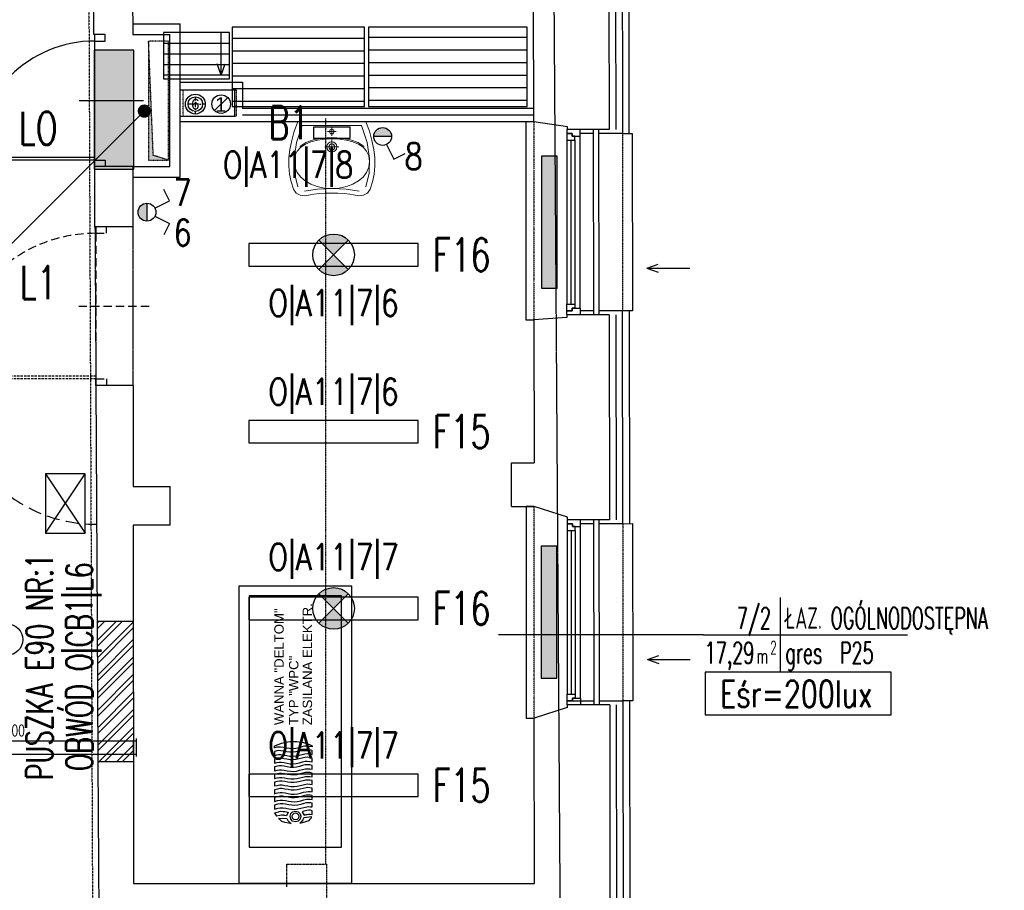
# Model space of a CAD drawing. Header units: inches. Extents: x -281236 to -70395, y 38777 to 102341.
# Tile 158 of 244: x -142046 to -141302, y 59309 to 59968. Entities that reach past the tile are written whole.
import ezdxf
from ezdxf.enums import TextEntityAlignment as Align

# ---------------------------------------------------------------- set-up
doc = ezdxf.new("R2010")
doc.units = ezdxf.units.IN
doc.header["$MEASUREMENT"] = 0
for name, pattern in [('00-inst$0$DASHDOT', [1, 0.5, -0.25, 0, -0.25]), ('CENTER', [2, 1.25, -0.25, 0.25, -0.25]), ('DASHDOT', [1, 0.5, -0.25, 0, -0.25]), ('DASHED', [0.75, 0.5, -0.25]), ('DASHED2', [0.375, 0.25, -0.125]), ('DIVIDE', [31.75, 12.7, -6.35, 0, -6.35, 0, -6.35])]:
    doc.linetypes.add(name, pattern=pattern)
doc.layers.get('0').update_dxf_attribs({"color": 101})
for name, color, linetype in [('Drz---drzwi', 5, 'Continuous'), ('E-90', 6, 'Continuous'), ('E-OPIS-POM', 6, 'Continuous'), ('E35', 6, 'Continuous'), ('E50', 3, 'Continuous'), ('Ele-balustrada', 64, 'Continuous'), ('Ins-kan', 54, 'Continuous'), ('Ins-went', 141, 'Continuous'), ('Ins-went-opis', 141, 'Continuous'), ('Mw-wc-rury', 160, 'DASHDOT'), ('Okn---okna', 5, 'Continuous'), ('Os-osie glowne', 8, 'CENTER'), ('piony_K_nr', 240, 'Continuous'), ('Sc-cegla pelna', 32, 'Continuous'), ('Sc-cegla pelna-hatch', 8, 'Continuous'), ('Sc-gazobeton', 45, 'Continuous'), ('Sc-gk', 120, 'Continuous'), ('Sc-gk-hatch', 8, 'Continuous'), ('Sc-izolacja term-obrys', 132, 'Continuous'), ('Sc-izolacja term-styropian', 151, 'STYROPIAN-KA'), ('Sc-metal', 141, 'Continuous'), ('Sc-nad', 5, 'DASHED2'), ('Sc-nadproza kon', 5, 'DASHED2'), ('Sc-silikat', 61, 'Continuous'), ('Sch-opis', 51, 'Continuous'), ('Suf-widok', 8, 'Continuous'), ('W-idok', 9, 'Continuous'), ('W-otwor-strop', 126, 'Continuous'), ('Wyp-grzejniki', 56, 'Continuous'), ('Wyp-meble', 155, 'Continuous'), ('Wyp-sanitar', 131, 'Continuous')]:
    doc.layers.add(name, color=color, linetype=linetype)
doc.styles.add('KA wymiar', font='romans.shx', dxfattribs={"width": 0.6})
doc.styles.add('ROMANS', font='romans', dxfattribs={"width": 0.85})
doc.styles.add('tab-bud$0$ROMANS', font='romans', dxfattribs={"width": 0.7})
doc.styles.add('TYTUL2', font='ARIAL.TTF')
doc.linetypes.add('BATTING', pattern='A,0.0001,-0.1,[134,ltypeshp.shx,S=0.1,R=0,X=-0.1,Y=0],-0.2,[134,ltypeshp.shx,S=0.1,R=180,X=0.1,Y=0],-0.1', length=0.4001)
doc.linetypes.add('STYROPIAN-KA', pattern='A,0.0001,-0.1,[135,ltypeshp.shx,S=0.1,R=0,X=-0.1,Y=0],0,[135,ltypeshp.shx,S=0.1,R=180,X=0.1,Y=0],-0.1', length=0.2001)

# ---------------------------------------------------------------- blocks, each defined once
blk = doc.blocks.new('_REHABILITACJA_STOLLIK1')
at = {"ltscale": 0.5}
h = blk.add_hatch(dxfattribs=at)
h.set_pattern_fill('LINE', color=256, scale=3, style=0)
h.set_pattern_definition([(0, (408087.254, 65975.66), (0, 9.525), [])])
h.paths.add_polyline_path([(0, -60), (120, -60), (120, 0), (0, 0)])
blk.add_lwpolyline([(0, -60), (120, -60), (120, 0), (0, 0)], close=True, dxfattribs=at)
blk = doc.blocks.new('pow')
for p, q in [((0, 0.523), (0, -0.523)), ((-1.075, 0), (1.78, 0))]:
    blk.add_line(p, q)
at = {"style": 'KA wymiar', "width": 0.6}
for s, height, p in [('2', 0.18, (-0.139, -0.27)), ('m', 0.21, (-0.333, -0.401))]:
    blk.add_text(s, height=height, dxfattribs=at).set_placement(p)
for tag, p in [('01', (-0.131, 0.084)), ('000.00', (-0.364, -0.401))]:
    blk.add_attdef(tag, text='', height=0.3, dxfattribs=at).set_placement(p, align=Align.RIGHT)
for tag, p in [('POMIESZCZENIE', (0.071, 0.084)), ('POSADZKA', (0.071, -0.401))]:
    blk.add_attdef(tag, p, '', height=0.3, dxfattribs=at)
blk = doc.blocks.new('SKJGDFH')
for points in [[(-225, 0), (0, 0), (0, -85), (-225, -85)], [(-197.5, -7.5), (-197.5, -77.5), (-7.5, -77.5), (-7.5, -7.5)], [(-173.91, -35.75), (-173.74, -34.88), (-173.61, -34.1), (-173.53, -33.53), (-173.45, -32.14), (-173.6, -30.67), (-174.16, -28.57), (-171.68, -26.92), (-170.85, -29.73), (-170.48, -31.39), (-170.54, -33.4), (-170.71, -34.52), (-170.93, -35.71), (-171.18, -36.96)], [(-169.02, -42.16), (-168.74, -44.45), (-168.21, -46.76), (-167.61, -49.01), (-167.11, -51.12), (-166.96, -52.61), (-167.01, -53.94), (-167.24, -55.31), (-164.32, -55.31), (-164.11, -53.84), (-164.05, -52.44), (-164.19, -51.06), (-164.68, -48.95), (-165.28, -46.69), (-165.79, -44.36), (-166.03, -42.04), (-165.94, -39.73), (-165.59, -37.38), (-165.16, -35.08), (-164.82, -32.95), (-164.85, -31.01), (-165.22, -29.06), (-165.84, -26.86), (-165.84, -26.85), (-165.86, -26.84), (-165.9, -26.79), (-168.89, -26.79), (-168.89, -26.84), (-168.89, -26.85), (-168.89, -26.86), (-168.16, -29.19), (-167.78, -31.04), (-167.81, -33.08), (-168.12, -35.2), (-168.56, -37.48), (-168.92, -39.83)], [(-163.3, -41.97), (-163.02, -44.26), (-162.49, -46.57), (-161.89, -48.82), (-161.39, -50.93), (-161.26, -52.3), (-161.34, -53.77), (-161.59, -55.31), (-158.66, -55.31), (-158.41, -53.7), (-158.32, -52.2), (-158.41, -50.8), (-158.9, -48.7), (-159.51, -46.44), (-160.04, -44.13), (-160.31, -41.85), (-160.22, -39.52), (-159.88, -37.16), (-159.45, -34.88), (-159.11, -32.76), (-159.11, -30.98), (-159.44, -29.06), (-160, -26.98), (-160.01, -26.92), (-160.04, -26.86), (-160.06, -26.79), (-163.05, -26.79), (-163.05, -26.85), (-163.05, -26.9), (-163.05, -26.92), (-162.43, -29.03), (-162.05, -30.97), (-162.03, -32.83), (-162.37, -34.98), (-162.81, -37.28), (-163.17, -39.64)], [(-157.52, -41.72), (-157.24, -44.04), (-156.72, -46.37), (-156.14, -48.63), (-155.68, -50.74), (-155.54, -52.11), (-155.62, -53.65), (-155.87, -55.31), (-152.95, -55.31), (-152.68, -53.58), (-152.58, -52), (-152.69, -50.61), (-153.19, -48.51), (-153.79, -46.25), (-154.32, -43.94), (-154.6, -41.66), (-154.47, -39.32), (-154.11, -36.96), (-153.67, -34.66), (-153.33, -32.51), (-153.36, -30.88), (-153.66, -29.06), (-154.15, -27.05), (-154.2, -26.98), (-154.22, -26.9), (-154.22, -26.79), (-157.2, -26.79), (-157.2, -26.86), (-157.18, -26.92), (-157.14, -26.98), (-156.63, -29.06), (-156.32, -30.95), (-156.31, -32.64), (-156.65, -34.76), (-157.08, -37.06), (-157.43, -39.42)], [(-151.8, -41.53), (-151.52, -43.85), (-150.99, -46.17), (-150.39, -48.41), (-149.9, -50.48), (-149.78, -51.92), (-149.91, -53.54), (-150.22, -55.31), (-147.23, -55.31), (-146.97, -53.49), (-146.86, -51.86), (-146.98, -50.42), (-147.47, -48.31), (-148.07, -46.05), (-148.58, -43.72), (-148.82, -41.4), (-148.73, -39.1), (-148.38, -36.74), (-147.95, -34.44), (-147.61, -32.32), (-147.6, -30.69), (-147.88, -28.87), (-148.37, -26.86), (-148.38, -26.85), (-148.39, -26.84), (-148.44, -26.79), (-151.36, -26.79), (-151.36, -26.84), (-151.36, -26.85), (-151.36, -26.86), (-150.87, -28.88), (-150.58, -30.8), (-150.6, -32.45), (-150.91, -34.56), (-151.34, -36.84), (-151.71, -39.2)], [(-146.02, -41.34), (-145.78, -43.62), (-145.27, -45.93), (-144.68, -48.19), (-144.18, -50.29), (-144.07, -51.76), (-144.19, -53.46), (-144.5, -55.31), (-141.58, -55.31), (-141.25, -53.43), (-141.1, -51.71), (-141.2, -50.17), (-141.69, -48.1), (-142.29, -45.86), (-142.82, -43.53), (-143.1, -41.21), (-143.01, -38.88), (-142.67, -36.53), (-142.24, -34.24), (-141.9, -32.13), (-141.88, -30.57), (-142.15, -28.84), (-142.6, -26.98), (-142.6, -26.92), (-142.6, -26.86), (-142.6, -26.79), (-145.64, -26.79), (-145.64, -26.85), (-145.62, -26.9), (-145.58, -26.92), (-145.13, -28.84), (-144.85, -30.63), (-144.82, -32.26), (-145.16, -34.37), (-145.59, -36.65), (-145.93, -39.01)], [(-140.31, -41.08), (-140.03, -43.4), (-139.51, -45.74), (-138.92, -48), (-138.47, -50.1), (-138.31, -51.66), (-138.42, -53.41), (-138.72, -55.31), (-135.74, -55.31), (-135.47, -53.36), (-135.36, -51.58), (-135.48, -49.98), (-135.98, -47.87), (-136.58, -45.62), (-137.11, -43.3), (-137.39, -41.02), (-137.26, -38.69), (-136.89, -36.34), (-136.46, -34.05), (-136.12, -31.94), (-136.13, -30.42), (-136.38, -28.78), (-136.82, -27.05), (-136.82, -26.98), (-136.83, -26.9), (-136.88, -26.79), (-139.86, -26.79), (-139.82, -26.86), (-139.8, -26.92), (-139.8, -26.98), (-139.35, -28.81), (-139.09, -30.47), (-139.1, -32), (-139.44, -34.13), (-139.87, -36.42), (-140.22, -38.78)], [(-134.59, -40.89), (-134.31, -43.21), (-133.78, -45.55), (-133.18, -47.81), (-132.69, -49.91), (-132.59, -51.54), (-132.76, -53.35), (-133.13, -55.31), (-130.21, -55.31), (-129.83, -53.31), (-129.64, -51.49), (-129.77, -49.78), (-130.26, -47.68), (-130.85, -45.42), (-131.36, -43.09), (-131.61, -40.77), (-131.52, -38.47), (-131.17, -36.13), (-130.74, -33.84), (-130.4, -31.68), (-130.37, -30.18), (-130.6, -28.59), (-131.04, -26.92), (-131.04, -26.87), (-131.04, -26.84), (-131.04, -26.79), (-134.08, -26.79), (-134.08, -26.84), (-134.08, -26.85), (-134.08, -26.86), (-133.61, -28.62), (-133.36, -30.26), (-133.39, -31.81), (-133.7, -33.94), (-134.13, -36.23), (-134.49, -38.59)], [(-128.81, -40.7), (-128.57, -42.99), (-128.06, -45.3), (-127.46, -47.55), (-126.97, -49.66), (-126.85, -51.41), (-127.03, -53.27), (-127.42, -55.31), (-124.49, -55.31), (-124.11, -53.26), (-123.92, -51.39), (-124.05, -49.59), (-124.51, -47.49), (-125.09, -45.23), (-125.61, -42.9), (-125.89, -40.58), (-125.79, -38.27), (-125.43, -35.92), (-125, -33.62), (-124.68, -31.49), (-124.64, -30), (-124.84, -28.52), (-125.26, -26.98), (-125.26, -26.92), (-125.26, -26.86), (-125.26, -26.79), (-128.24, -26.79), (-128.24, -26.85), (-128.24, -26.9), (-128.24, -26.92), (-127.82, -28.56), (-127.6, -30.11), (-127.61, -31.62), (-127.95, -33.74), (-128.38, -36.02), (-128.72, -38.37)], [(-121.19, -26.79), (-121.13, -26.9), (-121.08, -26.98), (-121.06, -27.05), (-120.31, -28.68), (-119.64, -30.31), (-119.07, -31.95), (-118.6, -33.59), (-118.22, -35.24), (-117.94, -36.89), (-117.75, -38.54), (-117.65, -40.2), (-117.64, -41.87), (-117.73, -43.54), (-117.91, -45.21), (-118.18, -46.88), (-118.54, -48.56), (-118.99, -50.25), (-119.53, -51.93), (-120.16, -53.62), (-120.87, -55.31), (-121.83, -55.31), (-121.38, -53.22), (-121.17, -51.31), (-121.32, -49.47), (-121.81, -47.36), (-122.41, -45.11), (-122.92, -42.8), (-123.16, -40.51), (-123.07, -38.18), (-122.72, -35.82), (-122.29, -33.52), (-121.95, -31.37), (-121.93, -29.96), (-122.1, -28.53), (-122.46, -27.05), (-122.48, -26.98), (-122.51, -26.9), (-122.53, -26.79)], [(-179.69, -39.43), (-179.46, -37.27), (-178.88, -34.78), (-178.1, -32.19), (-177.3, -31.36), (-176.44, -30.65), (-175.69, -30.03), (-175.94, -36.07), (-177.39, -36.88), (-178.62, -38.02)], [(-170.31, -42.54), (-170.87, -44.66), (-172.3, -46.11), (-174.25, -46.65), (-176.45, -46.1), (-177.96, -44.63), (-178.51, -42.5), (-177.94, -40.44), (-176.42, -39.01), (-174.21, -38.48), (-172.27, -39.03), (-170.85, -40.47)], [(-176.93, -42.56), (-176.58, -41.31), (-175.67, -40.39), (-174.43, -40.03), (-173.06, -40.4), (-172.11, -41.33), (-171.76, -42.59), (-172.12, -43.93), (-173.08, -44.89), (-174.45, -45.25), (-175.69, -44.88), (-176.59, -43.91)], [(-179.43, -45.91), (-179.06, -48.02), (-178.3, -50.47), (-177.34, -52.96), (-176.49, -53.76), (-175.6, -54.41), (-174.8, -54.99), (-175.49, -48.96), (-176.98, -48.25), (-178.28, -47.21)], [(-173.4, -49.15), (-173.17, -50.01), (-172.99, -50.77), (-172.89, -51.37), (-172.71, -52.53), (-172.71, -53.73), (-172.95, -55.31), (-170.03, -55.31), (-169.76, -53.95), (-169.71, -52.78), (-169.91, -51.25), (-170.14, -50.14), (-170.44, -48.98), (-170.79, -47.75)]]:
    blk.add_lwpolyline(points, close=True)
blk = doc.blocks.new('_0630_UMYWALKA_NIEPEŁNOSPRAWNY')
at = {"lineweight": 0}
for points in [[(0, -54.01), (4.6, -54.04), (9.42, -54.29), (13.64, -54.72), (16.46, -55.28), (20.4, -56.01), (23.99, -55.58), (26.93, -53.97), (28.88, -51.12), (30.72, -45.51), (31.92, -39.69), (32.47, -33.64), (32.39, -27.38), (31.68, -20.89), (30.35, -14.17), (28.39, -7.2), (25.81, 0), (0, 0), (-25.81, 0), (-28.39, -7.2), (-30.35, -14.17), (-31.68, -20.89), (-32.39, -27.38), (-32.47, -33.64), (-31.92, -39.69), (-30.72, -45.51), (-28.88, -51.12), (-26.93, -53.97), (-23.99, -55.58), (-20.4, -56.01), (-16.46, -55.28), (-13.64, -54.72), (-9.42, -54.29), (-4.6, -54.04), (0, -54.01)], [(0, -5.72), (0.68, -5.86), (1.24, -6.24), (1.61, -6.8), (1.75, -7.48), (1.61, -8.16), (1.24, -8.71), (0.68, -9.09), (0, -9.23), (-0.68, -9.09), (-1.24, -8.71), (-1.61, -8.16), (-1.75, -7.48), (-1.61, -6.8), (-1.24, -6.24), (-0.68, -5.86), (0, -5.72)], [(0, -15.26), (1.46, -15.56), (2.65, -16.36), (3.46, -17.56), (3.75, -19.01), (3.46, -20.47), (2.65, -21.66), (1.46, -22.47), (0, -22.76), (-1.46, -22.47), (-2.65, -21.66), (-3.46, -20.47), (-3.75, -19.01), (-3.46, -17.56), (-2.65, -16.36), (-1.46, -15.56), (0, -15.26)], [(0, -16.71), (0.89, -16.89), (1.63, -17.39), (2.12, -18.12), (2.3, -19.01), (2.12, -19.91), (1.63, -20.64), (0.89, -21.13), (0, -21.31), (-0.89, -21.13), (-1.63, -20.64), (-2.12, -19.91), (-2.3, -19.01), (-2.12, -18.12), (-1.63, -17.39), (-0.89, -16.89), (0, -16.71)]]:
    blk.add_lwpolyline(points, close=True, dxfattribs=at)
for points in [[(25.67, -49.28), (28.14, -38.98), (28.45, -27.74), (26.59, -15.65), (22.51, -2.8), (0, -2.8), (-22.51, -2.8), (-26.59, -15.65), (-28.45, -27.74), (-28.14, -38.98), (-25.67, -49.28)], [(0, -10.73), (0, -4.22)], [(-28.45, -30.14), (-27.86, -25.83), (-26.17, -22.22), (-23.51, -19.26), (-20, -16.92), (-15.76, -15.17), (-10.92, -13.96), (-5.6, -13.26), (0.07, -13.04), (5.74, -13.26), (11.05, -13.96), (15.89, -15.17), (20.13, -16.92), (23.64, -19.26), (26.3, -22.22), (27.99, -25.83), (28.58, -30.14)], [(-24.26, -18.74), (-19.75, -15.71), (-14.01, -13.63), (-7.31, -12.42), (0.07, -12.04), (7.44, -12.42), (14.14, -13.63), (19.88, -15.71), (24.39, -18.74)], [(-3.25, -7.48), (3.25, -7.48)], [(0, -24.26), (0, -13.76)], [(5.34, -19.01), (-5.34, -19.01)], [(-28.45, -30.14), (-27.86, -34.42), (-26.18, -38.33), (-23.53, -41.81), (-20.04, -44.79), (-15.81, -47.22), (-10.99, -49.04), (-5.68, -50.17), (-0.02, -50.56), (5.66, -50.17), (10.98, -49.04), (15.83, -47.22), (20.09, -44.79), (23.61, -41.81), (26.29, -38.33), (27.99, -34.42), (28.58, -30.14)], [(20.64, -52.51), (15.94, -51.63), (10.86, -51.08), (5.51, -50.74), (0.02, -50.52), (-5.48, -50.74), (-10.83, -51.08), (-15.91, -51.63), (-20.61, -52.51)]]:
    blk.add_lwpolyline(points, dxfattribs=at)
at = {"lineweight": 0, "const_width": 0.282}
for points in [[(-0.13, -20.35), (-0.13, -20.35)], [(-0.07, -21.39), (-0.07, -21.39)]]:
    blk.add_lwpolyline(points, dxfattribs=at)
blk = doc.blocks.new('_DRZWI_W120')
at = {"ltscale": 25}
for p, q in [((44517.38, 20745.07), (44517.38, 20635.07)), ((44504.38, 20690.07), (44558.38, 20690.07))]:
    blk.add_line(p, q, dxfattribs=at)
at = {"ltscale": 7}
for p, q in [((44517.38, 20635.07), (44407.38, 20635.07)), ((44517.38, 20637.07), (44407.4, 20637.07))]:
    blk.add_line(p, q, dxfattribs=at)
at = {"ltscale": 25}
for points in [[(44525.38, 20750.07), (44517.38, 20750.07), (44517.38, 20745.07), (44525.38, 20745.07)], [(44525.38, 20630.07), (44517.38, 20630.07), (44517.38, 20635.07), (44525.38, 20635.07)]]:
    blk.add_lwpolyline(points, close=True, dxfattribs=at)
blk.add_arc((44517.38, 20635.07), 110, 90, 180, dxfattribs=at)
at = {"linetype": 'DASHED', "ltscale": 20}
blk.add_arc((44517.38, 20635.07), 110, 180, 270, dxfattribs=at)
blk = doc.blocks.new('ramiak140')
at = {"layer": 'Okn---okna'}
for p, q in [((-10, 135), (-10, 5)), ((-6, 8), (-6, 132)), ((-3, 8), (-3, 132)), ((0, 8), (0, 132))]:
    blk.add_line(p, q, dxfattribs=at)
for points in [[(-10, 135), (-10, 140), (0, 140), (0, 137), (-4, 137), (-4, 135)], [(-6, 132), (-6, 135), (-4, 135), (-4, 137), (0, 137), (0, 135), (0, 132)], [(-6, 8), (-6, 5), (-4, 5), (-4, 3), (0, 3), (0, 5), (0, 8)], [(-10, 5), (-10, 0), (0, 0), (0, 3), (-4, 3), (-4, 5)]]:
    blk.add_lwpolyline(points, close=True, dxfattribs=at)
blk = doc.blocks.new('0630_STRZAŁKA')
at = {"ltscale": 0.5}
for points in [[(0, 0), (-3.03, -8.56)], [(0, 0), (0, -32.43)], [(0, 0), (3.03, -8.56)]]:
    blk.add_lwpolyline(points, dxfattribs=at)
blk = doc.blocks.new('_gslkflhklgj')
at = {"linetype": '00-inst$0$DASHDOT', "ltscale": 5}
for p, q in [((0, -7.5), (0, 7.5)), ((7.5, 0), (-7.5, 0))]:
    blk.add_line(p, q, dxfattribs=at)
for radius in [7.5, 5.5]:
    blk.add_circle((0, 0), radius)
blk = doc.blocks.new('rura went')
at = {"layer": 'Ins-went'}
blk.add_circle((75787.84, -38957.33), 7, dxfattribs=at)
at = {"layer": 'Sc-metal'}
blk.add_line((75792.79, -38952.38), (75782.89, -38962.28), dxfattribs=at)
blk = doc.blocks.new('grzejnik_100')
at = {"layer": 'Wyp-grzejniki'}
h = blk.add_hatch(dxfattribs=at)
h.set_pattern_fill('DOTS', color=256, scale=0.5, style=0)
h.set_pattern_definition([(0, (-77492.90915, 37823.9399), (0.396875, 0.79375), [0, -0.79375])])
h.paths.add_polyline_path([(0, -100), (12, -100), (12, 0), (0, 0)])
blk.add_lwpolyline([(12, 0), (0, 0), (0, -100), (12, -100)], close=True, dxfattribs=at)
blk = doc.blocks.new('_0630_DRZWI_90')
at = {"ltscale": 7}
for p, q in [((5, 8), (5, 98)), ((6.8, 8), (6.8, 97.98))]:
    blk.add_line(p, q, dxfattribs=at)
at = {"ltscale": 25}
for p, q in [((50, 19.7), (50, -28.9)), ((5, 8), (0, 8)), ((0, 8), (5, 8)), ((0, 0), (0, 8)), ((95, 8), (5, 8)), ((5, 8), (5, 0)), ((95, 8), (95, 0)), ((100, 8), (95, 8)), ((100, 0), (100, 8)), ((5, 0), (0, 0)), ((5, 0), (0, 0)), ((95, 0), (100, 0)), ((95, 0), (100, 0))]:
    blk.add_line(p, q, dxfattribs=at)
at = {"ltscale": 7}
blk.add_arc((5, 8), 90, 0, 90, dxfattribs=at)

msp = doc.modelspace()

# ---------------------------------------------------------------- hatches: boundary and pattern name
at = {"layer": 'E35'}
for points in [[(-141765.09, 59879.34, 1), (-141778.59, 59879.34)], [(-141949.98, 59828.8, 0.414214), (-141956.73, 59822.05, 0.414214), (-141949.98, 59815.3)]]:
    msp.add_hatch(color=256, dxfattribs=at).paths.add_polyline_path(points)
h = msp.add_hatch(color=256, dxfattribs=at)
edge = h.paths.add_edge_path()
edge.add_line((-141808.93, 59789.8), (-141820.07, 59800.94))
edge.add_ellipse((-141808.93, 59789.8), major_axis=(11.14, -11.14), ratio=1, start_angle=90, end_angle=180, ccw=False)
edge.add_line((-141797.79, 59800.94), (-141808.93, 59789.8))
edge = h.paths.add_edge_path()
edge.add_line((-141820.07, 59778.67), (-141808.93, 59789.8))
edge.add_line((-141808.93, 59789.8), (-141797.79, 59778.67))
edge.add_ellipse((-141808.93, 59789.8), major_axis=(11.14, -11.14), ratio=1, start_angle=-90, end_angle=0, ccw=False)
h = msp.add_hatch(color=256, dxfattribs=at)
edge = h.paths.add_edge_path()
edge.add_line((-141808.93, 59522.39), (-141820.07, 59533.53))
edge.add_ellipse((-141808.93, 59522.39), major_axis=(11.14, -11.14), ratio=1, start_angle=90, end_angle=180, ccw=False)
edge.add_line((-141797.79, 59533.53), (-141808.93, 59522.39))
edge = h.paths.add_edge_path()
edge.add_line((-141820.07, 59511.25), (-141808.93, 59522.39))
edge.add_line((-141808.93, 59522.39), (-141797.79, 59511.25))
edge.add_ellipse((-141808.93, 59522.39), major_axis=(11.14, -11.14), ratio=1, start_angle=-90, end_angle=0, ccw=False)
at = {"layer": 'E50'}
msp.add_hatch(color=256, dxfattribs=at).paths.add_polyline_path([(-141959.96, 59944.5), (-141989.96, 59944.5), (-141989.96, 59854.5), (-141959.96, 59854.5)])
at = {"layer": 'Sc-cegla pelna-hatch'}
h = msp.add_hatch(dxfattribs=at)
h.set_pattern_fill('ANSI32', color=256, scale=25, style=0)
h.paths.add_polyline_path([(-141960.33, 59512.5), (-141960.23, 59406.5), (-141987.01, 59406.5), (-141987.55, 59512.5)])
at = {"layer": 'W-otwor-strop', "linetype": 'DASHED2', "ltscale": 0.3}
msp.add_hatch(color=256, dxfattribs=at).paths.add_polyline_path([(-141948.75, 59951.5), (-141948.75, 59861.5), (-141933.75, 59861.5), (-141945.21, 59865.04)])
at = {"layer": 'Wyp-meble'}
h = msp.add_hatch(dxfattribs=at)
h.set_pattern_fill('LINE', color=256, scale=3, angle=180, style=0)
h.set_pattern_definition([(180, (-549872.782, -6073.622), (-1e-15, -9.525), [])])
h.paths.add_polyline_path([(-141885.53, 59962.04), (-141885.53, 59902.04), (-141785.53, 59902.04), (-141785.53, 59962.04)])

# ---------------------------------------------------------------- linework, layer by layer
at = {"layer": 'E35'}
for p, q in [((-141951.95, 59898.5), (-142864.79, 58985.66)), ((-141765.09, 59879.34), (-141778.59, 59879.34)), ((-141768.81, 59873.31), (-141763.29, 59862.27)), ((-141763.29, 59862.27), (-141754.75, 59866.55)), ((-141932.91, 59830.6), (-141937.19, 59839.13)), ((-141949.98, 59828.8), (-141949.98, 59815.3)), ((-141943.95, 59825.07), (-141932.91, 59830.6)), ((-141943.95, 59819.03), (-141932.91, 59813.5)), ((-141932.91, 59813.5), (-141937.19, 59804.97)), ((-141797.79, 59800.94), (-141820.07, 59778.67)), ((-141797.79, 59778.67), (-141820.07, 59800.94)), ((-142026.56, 59579.3), (-141996.56, 59624.3)), ((-142026.56, 59624.3), (-141996.56, 59579.3)), ((-141797.79, 59533.53), (-141820.07, 59511.25)), ((-141797.79, 59511.25), (-141820.07, 59533.53)), ((-141529.41, 59502.46), (-141684.19, 59502.46))]:
    msp.add_line(p, q, dxfattribs=at)
for points in [[(-141796.4, 59877.97), (-141796.4, 59886.24), (-141824.1, 59886.24), (-141824.1, 59877.97)], [(-141872.93, 59781.3), (-141744.93, 59781.3), (-141744.93, 59798.3), (-141872.93, 59798.3)], [(-141872.93, 59647.6), (-141744.93, 59647.6), (-141744.93, 59664.6), (-141872.93, 59664.6)], [(-141872.93, 59513.89), (-141744.93, 59513.89), (-141744.93, 59530.89), (-141872.93, 59530.89)], [(-141872.93, 59380.18), (-141744.93, 59380.18), (-141744.93, 59397.18), (-141872.93, 59397.18)]]:
    msp.add_lwpolyline(points, close=True, dxfattribs=at)
at = {"layer": 'E35', "ltscale": 0.2}
msp.add_lwpolyline([(-142026.56, 59624.3), (-142026.56, 59579.3), (-141996.56, 59579.3), (-141996.56, 59624.3)], close=True, dxfattribs=at)
at = {"layer": 'E35', "linetype": 'Continuous', "ltscale": 0.3}
msp.add_lwpolyline([(-141527.99, 59441.95), (-141387.65, 59441.95), (-141387.65, 59474.22), (-141527.99, 59474.22)], close=True, dxfattribs=at)
at = {"layer": 'E35'}
for centre, radius in [((-141771.84, 59879.34), 6.75), ((-141949.98, 59822.05), 6.75), ((-141808.93, 59789.8), 15.75), ((-141808.93, 59522.39), 15.75), ((-142055.65, 59498.88), 11.88)]:
    msp.add_circle(centre, radius, dxfattribs=at)
at = {"layer": 'E50'}
msp.add_lwpolyline([(-141989.96, 59944.5), (-141989.96, 59854.5), (-141959.96, 59854.5), (-141959.96, 59944.5)], close=True, dxfattribs=at)
at = {"layer": 'E50', "const_width": 5}
msp.add_lwpolyline([(-141954.45, 59898.5, 1), (-141949.45, 59898.5, 1)], format="xyb", close=True, dxfattribs=at)
at = {"layer": 'Ele-balustrada'}
for p, q in [((-141612.7, 59884.51), (-141612.57, 59744.51)), ((-141608.7, 59884.51), (-141608.57, 59744.51)), ((-141612.42, 59589.49), (-141612.28, 59449.49)), ((-141608.42, 59589.49), (-141608.28, 59449.49))]:
    msp.add_line(p, q, dxfattribs=at)
at = {"layer": 'Ins-went'}
for p, q in [((-141958.22, 59423.97), (-141958.22, 59410.47)), ((-142083.82, 59422.22), (-141960.22, 59422.22)), ((-141960.22, 59422.22), (-141960.22, 59412.22)), ((-141960.22, 59412.22), (-141960.22, 59422.22)), ((-141960.22, 59422.22), (-141958.22, 59422.22)), ((-142083.82, 59412.22), (-141960.22, 59412.22)), ((-141960.22, 59412.22), (-141958.22, 59412.22))]:
    msp.add_line(p, q, dxfattribs=at)
at = {"layer": 'Mw-wc-rury', "ltscale": 0.8}
for p, q in [((-141814.79, 59329.05), (-141814.79, 59893.11)), ((-141814.38, 59329.05), (-141814.38, 59165.11))]:
    msp.add_line(p, q, dxfattribs=at)
at = {"layer": 'Mw-wc-rury'}
for p, q in [((-141844.16, 59311.99), (-141844.16, 59329.05)), ((-141844.16, 59329.05), (-141814.38, 59329.05))]:
    msp.add_line(p, q, dxfattribs=at)
at = {"layer": 'Os-osie glowne'}
msp.add_line((-141628.55, 57943.12), (-141656.35, 62104.61), dxfattribs=at)
at = {"layer": 'Sc-cegla pelna'}
for p, q in [((-141600.85, 60034.49), (-141600.7, 59884.52)), ((-141657.71, 59890.46), (-141657.83, 60024.43)), ((-141990.02, 59956.5), (-141990.22, 59993.5)), ((-141960.79, 59993.5), (-141960.76, 59956.5)), ((-141960.67, 59856.5), (-141989.49, 59856.5)), ((-141989.24, 59811.09), (-141989.48, 59856.5)), ((-141960.67, 59856.5), (-141960.63, 59811.09)), ((-141960.63, 59811.09), (-141989.24, 59811.09)), ((-141600.57, 59744.52), (-141600.42, 59589.5)), ((-141657.56, 59740.57), (-141657.46, 59632.5)), ((-141960.51, 59691.09), (-141988.53, 59691.09)), ((-141674.44, 59599.5), (-141674.44, 59632.5)), ((-141674.44, 59632.5), (-141657.46, 59632.5)), ((-141932.42, 59585.5), (-141932.42, 59614.5)), ((-141674.44, 59599.5), (-141657.43, 59599.5)), ((-141632.09, 59591.47), (-141657.43, 59599.5)), ((-141632.09, 59589.47), (-141632.09, 59591.47)), ((-141600.42, 59589.5), (-141632.09, 59589.47)), ((-141960.33, 59512.5), (-141987.55, 59512.5)), ((-141600.28, 59449.5), (-141600.12, 59285.56)), ((-141960.23, 59406.5), (-141987.01, 59406.5))]:
    msp.add_line(p, q, dxfattribs=at)
for points in [[(-141600.7, 59884.52), (-141632.21, 59884.49), (-141632.21, 59886.49), (-141657.71, 59890.46)], [(-141600.57, 59744.52), (-141632.57, 59744.49), (-141632.57, 59742.49), (-141657.56, 59740.57)], [(-141988.53, 59691.09), (-141987.55, 59512.5)], [(-141960.51, 59691.09), (-141960.43, 59614.5), (-141932.42, 59614.5)], [(-141932.42, 59585.5), (-141960.41, 59585.5), (-141960.33, 59512.5)], [(-141600.28, 59449.5), (-141632.29, 59449.47), (-141632.29, 59447.47), (-141657.27, 59439.55)], [(-141960.24, 59406.5), (-141960.15, 59314.5), (-141656.96, 59314.5), (-141657.27, 59439.55)], [(-141987.01, 59406.5), (-141985.95, 59214.32), (-141960.05, 59214.32), (-141960.13, 59291.5), (-141657.13, 59291.5), (-141631.64, 59287.53), (-141631.64, 59285.53), (-141600.12, 59285.56)]]:
    msp.add_lwpolyline(points, dxfattribs=at)
at = {"layer": 'Sc-gazobeton'}
msp.add_line((-141960.33, 59512.5), (-141960.23, 59406.5), dxfattribs=at)
msp.add_lwpolyline([(-141987.55, 59512.5), (-141987.01, 59406.5)], dxfattribs=at)
at = {"layer": 'Sc-gk'}
for p, q in [((-141924.75, 59920.5), (-141877.71, 59920.5)), ((-141877.71, 59920.5), (-141877.71, 59900.46)), ((-141924.75, 59914.5), (-141883.71, 59914.5)), ((-141924.75, 59914.5), (-141915.71, 59914.5)), ((-141883.71, 59914.5), (-141883.71, 59894.46)), ((-141883.71, 59914.5), (-141883.71, 59894.46)), ((-141657.71, 59900.46), (-141877.71, 59900.46)), ((-141883.71, 59894.46), (-141924.75, 59894.46)), ((-141657.71, 59890.46), (-141924.75, 59890.46))]:
    msp.add_line(p, q, dxfattribs=at)
at = {"layer": 'Sc-gk-hatch', "linetype": 'BATTING', "ltscale": 0.22}
msp.add_line((-141657.71, 59895.46), (-141877.71, 59895.46), dxfattribs=at)
at = {"layer": 'Sc-izolacja term-obrys'}
for p, q in [((-141612.41, 59586.49), (-141622.29, 59586.48)), ((-141590.41, 59586.51), (-141608.41, 59586.49))]:
    msp.add_line(p, q, dxfattribs=at)
for points in [[(-141608.85, 60037.48), (-141590.85, 60037.5), (-141590.7, 59881.53), (-141608.7, 59881.51)], [(-141612.7, 59881.51), (-141622.57, 59881.5)], [(-141612.57, 59747.51), (-141622.57, 59747.5)], [(-141590.41, 59586.51), (-141590.57, 59747.53), (-141608.57, 59747.51)], [(-141632.28, 59452.47), (-141612.28, 59452.49)], [(-141608.28, 59452.49), (-141590.28, 59452.51), (-141590.12, 59282.57), (-141608.12, 59282.55)]]:
    msp.add_lwpolyline(points, dxfattribs=at)
at = {"layer": 'Sc-izolacja term-styropian', "linetype": 'BATTING', "ltscale": 0.25}
for p, q in [((-141595.85, 60034.49), (-141595.7, 59884.52)), ((-141595.57, 59744.52), (-141595.42, 59589.51)), ((-141595.28, 59449.51), (-141595.12, 59285.56))]:
    msp.add_line(p, q, dxfattribs=at)
at = {"layer": 'Sc-nad'}
for points in [[(-141989.24, 59811.09), (-141988.53, 59691.09)], [(-141960.63, 59811.09), (-141960.61, 59691.09)]]:
    msp.add_lwpolyline(points, dxfattribs=at)
at = {"layer": 'Sc-nadproza kon', "linetype": 'DASHDOT', "ltscale": 0.5}
for p, q in [((-141657.71, 59890.46), (-141657.56, 59740.57)), ((-141590.7, 59881.53), (-141590.57, 59747.53)), ((-141657.27, 59439.55), (-141657.43, 59599.5)), ((-141590.41, 59586.51), (-141590.28, 59452.51))]:
    msp.add_line(p, q, dxfattribs=at)
at = {"layer": 'Sc-silikat'}
for p, q in [((-141960.76, 59964.5), (-141924.75, 59964.5)), ((-141924.75, 59848.5), (-141924.75, 59964.5)), ((-141960.76, 59956.5), (-141932.75, 59956.5)), ((-141932.75, 59856.5), (-141932.75, 59956.5)), ((-141960.69, 59856.5), (-141932.75, 59856.5)), ((-141960.69, 59848.5), (-141924.75, 59848.5))]:
    msp.add_line(p, q, dxfattribs=at)
at = {"layer": 'Suf-widok', "linetype": 'DIVIDE', "ltscale": 0.02}
msp.add_lwpolyline([(-142188.15, 61158.54), (-141998.53, 61158.54), (-141988.47, 58631.43), (-142174.44, 58632.13)], dxfattribs=at)
at = {"layer": 'W-idok'}
for p, q in [((-141585.85, 60037.5), (-141585.7, 59881.53)), ((-141663.69, 59890.46), (-141663.56, 59740.56)), ((-141657.71, 59890.46), (-141663.69, 59890.46)), ((-141585.57, 59747.53), (-141585.41, 59586.52)), ((-141663.56, 59740.56), (-141657.56, 59740.57)), ((-141663.41, 59599.5), (-141663.27, 59439.55)), ((-141657.43, 59599.5), (-141663.41, 59599.5)), ((-141585.28, 59452.52), (-141585.12, 59282.57)), ((-141663.27, 59439.55), (-141657.27, 59439.55))]:
    msp.add_line(p, q, dxfattribs=at)
for points in [[(-141590.7, 59881.53), (-141583.2, 59881.53)], [(-141583.2, 59881.53), (-141583.07, 59747.53), (-141590.57, 59747.53)], [(-141590.41, 59586.51), (-141582.91, 59586.52)], [(-141582.91, 59586.52), (-141582.78, 59452.52), (-141590.28, 59452.51)]]:
    msp.add_lwpolyline(points, dxfattribs=at)
at = {"layer": 'W-otwor-strop', "linetype": 'DASHED2', "ltscale": 0.3}
for points in [[(-141933.75, 59861.5), (-141933.75, 59951.5), (-141948.75, 59951.5), (-141948.75, 59861.5)], [(-141922.61, 59894.5), (-141922.61, 59914.5), (-141882.61, 59914.5), (-141882.61, 59894.5)]]:
    msp.add_lwpolyline(points, close=True, dxfattribs=at)
msp.add_lwpolyline([(-141933.75, 59861.5), (-141945.21, 59865.04), (-141948.75, 59951.5)], dxfattribs=at)
at = {"layer": 'Wyp-meble'}
for p, q in [((-141785.53, 59962.04), (-141885.53, 59962.04)), ((-141885.53, 59962.04), (-141885.53, 59902.04)), ((-141785.53, 59902.04), (-141785.53, 59962.04)), ((-141937.53, 59949.86), (-141887.53, 59949.86)), ((-141937.53, 59941.86), (-141887.53, 59941.86)), ((-141937.53, 59933.86), (-141887.53, 59933.86)), ((-141937.53, 59925.86), (-141887.53, 59925.86)), ((-141885.53, 59902.04), (-141785.53, 59902.04))]:
    msp.add_line(p, q, dxfattribs=at)
msp.add_lwpolyline([(-141937.53, 59922.86), (-141887.53, 59922.86), (-141887.53, 59957.86), (-141937.53, 59957.86)], close=True, dxfattribs=at)

# ---------------------------------------------------------------- block references
at = {"layer": 'Drz---drzwi', "rotation": 90}
msp.add_blockref('_0630_DRZWI_90', (-141981.49, 59856.5), dxfattribs=at)
at = {"layer": 'E-OPIS-POM', "xscale": 54, "yscale": 54, "zscale": 54}
msp.add_blockref('pow', (-141471.35, 59502.46), dxfattribs=at).add_auto_attribs({'000.00': '17,29', '01': '7/2', 'POMIESZCZENIE': 'ŁAZ. OGÓLNODOSTĘPNA', 'POSADZKA': 'gres  P25'})
at = {"layer": 'Ins-kan'}
msp.add_blockref('_gslkflhklgj', (-141913.4, 59903.8), dxfattribs=at)
at = {"layer": 'Ins-went'}
msp.add_blockref('rura went', (-217681.74, 98861.13), dxfattribs=at)
at = {"layer": 'Ins-went-opis', "rotation": 180}
msp.add_blockref('0630_STRZAŁKA', (-141893.9, 59925.74), dxfattribs=at)
at = {"layer": 'Ins-went-opis', "xscale": -1, "rotation": 90}
for p in [(-141572.1, 59779.72), (-141571.8, 59483.9)]:
    msp.add_blockref('0630_STRZAŁKA', p, dxfattribs=at)
at = {"layer": 'Okn---okna', "rotation": 180}
for p in [(-141632.57, 59884.49), (-141632.29, 59589.47)]:
    msp.add_blockref('ramiak140', p, dxfattribs=at)
at = {"layer": 'Sc-nadproza kon', "linetype": 'DASHDOT', "ltscale": 0.5}
msp.add_blockref('_DRZWI_W120', (-186505.92, 39061.02), dxfattribs=at)
at = {"layer": 'Wyp-grzejniki', "rotation": 180}
for p in [(-141639.84, 59764.51), (-141640.12, 59469.62)]:
    msp.add_blockref('grzejnik_100', p, dxfattribs=at)
at = {"layer": 'Wyp-meble', "rotation": 180}
msp.add_blockref('_REHABILITACJA_STOLLIK1', (-141662.53, 59902.04), dxfattribs=at)
at = {"layer": 'Wyp-sanitar'}
msp.add_blockref('_0630_UMYWALKA_NIEPEŁNOSPRAWNY', (-141810.25, 59890.46), dxfattribs=at)
at = {"layer": 'Wyp-sanitar', "rotation": 90}
msp.add_blockref('SKJGDFH', (-141880.33, 59539.5), dxfattribs=at)

# ---------------------------------------------------------------- texts
at = {"layer": 'E-90', "style": 'ROMANS'}
for s, rotation, width, p in [('O|A11|7|8', 360, 0.8, (-141843.34, 59856.53)), ('8', 360, 0.8, (-141748.46, 59864.37)), ('7', 360, 0.8, (-141923.01, 59836.95)), ('6', 360, 0.8, (-141923.01, 59806.55)), ('O|A11|7|6', 0, 0.8, (-141808.93, 59751.95)), ('O|A11|7|6', 0, 0.8, (-141808.93, 59684.92)), ('O|A11|7|7', 0, 0.8, (-141808.93, 59559.93)), ('PUSZKA E90 NR:1', 90, 0.7, (-142031.22, 59478.36)), ('OBWÓD O|CB1|L6', 90, 0.7, (-142001.09, 59478.36)), ('Eśr=200lux', 360, 0.75, (-141459.33, 59457.79)), ('O|A11|7|7', 0, 0.8, (-141808.93, 59417.51))]:
    msp.add_text(s, height=20, rotation=rotation, dxfattribs=dict(at, width=width)).set_placement(p, align=Align.MIDDLE)
at = {"layer": 'E35', "style": 'ROMANS', "width": 0.7}
for s, p in [('LO', (-142032.14, 59885.5)), ('B1', (-141842.61, 59889.66)), ('F16', (-141712.11, 59789.8)), ('L1', (-142032.07, 59768.87)), ('F15', (-141712.22, 59656.1)), ('F16', (-141712.22, 59522.39)), ('F15', (-141712.22, 59388.68))]:
    msp.add_text(s, height=25, dxfattribs=at).set_placement(p, align=Align.MIDDLE)
at = {"layer": 'Ins-went', "style": 'TYTUL2'}
msp.add_text('1', height=11, dxfattribs=at).set_placement((-141898.48, 59898, -76.7))
at = {"layer": 'Ins-went', "style": 'tab-bud$0$ROMANS', "width": 0.7}
msp.add_text('%%c100', height=8.424, dxfattribs=at).set_placement((-142062.4, 59425.89, 0))
at = {"layer": 'piony_K_nr', "style": 'TYTUL2'}
msp.add_text('6', height=8, dxfattribs=at).set_placement((-141916.49, 59899.76, -76.7))
at = {"layer": 'Sch-opis', "style": 'TYTUL2'}
for s, height, p in [('ZASILANA ELEKTR.', 7.1196, (-141828.74, 59480.23)), ('WANNA "DELTOM"', 7.1196, (-141850.19, 59478.31)), ('TYP "WPC"', 7.12, (-141839.07, 59460.44))]:
    msp.add_text(s, height=height, rotation=90, dxfattribs=at).set_placement(p, align=Align.MIDDLE)

doc.saveas('drawing.dxf')
